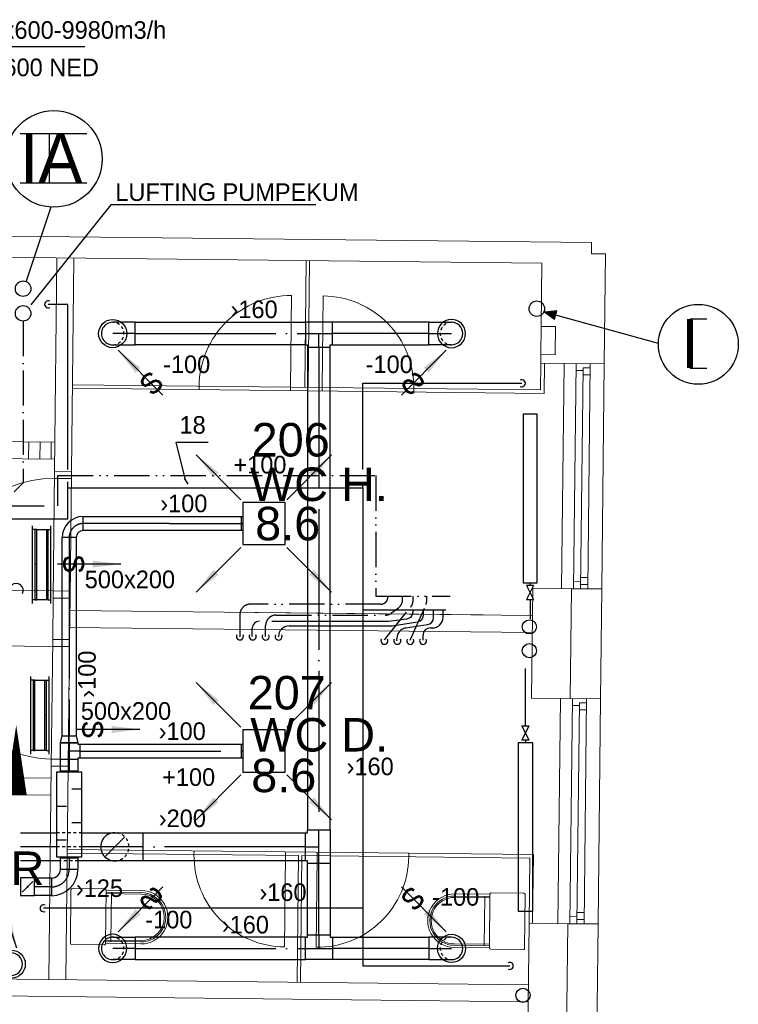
# Model space of a CAD drawing. Header units: millimetres. Extents: x 0 to 83478, y 0 to 53008.
# Tile 82 of 83: x 59671 to 64774, y 44710 to 51705. Entities that reach past the tile are written whole.
import ezdxf
from ezdxf.enums import TextEntityAlignment as Align

# ---------------------------------------------------------------- set-up
doc = ezdxf.new("R2010")
doc.units = ezdxf.units.MM
doc.header["$LTSCALE"] = 50
doc.header["$MEASUREMENT"] = 0
doc.header["$PDMODE"] = 1
for name, pattern in [('2V-CENT', [23, 20, -1.5, 0, -1.5]), ('V-GOMD', [0.8, 0.4, -0.4]), ('V-KV', [2, 1, 1]), ('V-SPV', [7, 5, -1, 0, -1]), ('V-V', [2, 1, 1]), ('V-VV', [8, 5, -1, 0, -1, 0, -1])]:
    doc.linetypes.add(name, pattern=pattern)
doc.layers.get('0').update_dxf_attribs({"linetype": 'CONTINUOUS'})
for name, color, linetype in [('20602A200D001$0$832 Rominfo', 7, 'CONTINUOUS'), ('20602A200D001$0$A12-HEL1', 7, 'CONTINUOUS'), ('20602A200D001$0$A12-HEL3', 7, 'CONTINUOUS'), ('20602A200D001$0$A12-HEL4', 7, 'CONTINUOUS'), ('20602A200D001$0$A23-HEL1', 7, 'CONTINUOUS'), ('20602A200D001$0$A24-HEL1', 7, 'CONTINUOUS'), ('20602A200D001$0$A24-HEL2', 7, 'CONTINUOUS'), ('V060-', 3, 'CONTINUOUS'), ('V061-', 1, 'CONTINUOUS'), ('V070-', 3, 'CONTINUOUS'), ('V071-', 1, 'CONTINUOUS'), ('V080-', 3, 'CONTINUOUS'), ('V081-', 1, 'CONTINUOUS'), ('V090-', 2, 'CONTINUOUS'), ('V091', 1, 'CONTINUOUS'), ('V091-', 1, 'CONTINUOUS'), ('V100-', 6, 'CONTINUOUS'), ('V110-', 6, 'CONTINUOUS')]:
    doc.layers.add(name, color=color, linetype=linetype)
doc.styles.add('20602A200D001$0$Arial', font='arial.ttf', dxfattribs={"height": 238.125})
doc.styles.add('FISO', font='fiso')
doc.styles.add('ISO', font='ISO')
doc.styles.add('SIMPLEX', font='SIMPLEX')

# ---------------------------------------------------------------- blocks, each defined once
blk = doc.blocks.new('VUN')
at = {"color": 0}
blk.add_circle((0, 0), 0.5, dxfattribs=at)
blk = doc.blocks.new('CBOJ90_NB', base_point=(86107.402, 31352.24))
at = {"color": 0, "linetype": 'ByBlock'}
blk.add_line((86106.402, 31352.24), (86107.402, 31352.24), dxfattribs=at)
blk = doc.blocks.new('FLCG90', base_point=(0, 3))
at = {"color": 1, "linetype": 'V-GOMD'}
blk.add_line((-0.346, 2.654), (0.346, 3.346), dxfattribs=at)
blk = doc.blocks.new('CTK_P', base_point=(16236.144, 22620.378))
at = {"color": 0, "linetype": 'ByBlock'}
for p, q in [((16236.144, 22620.978), (16236.144, 22620.378)), ((16235.544, 22620.378), (16236.744, 22620.378))]:
    blk.add_line(p, q, dxfattribs=at)
blk = doc.blocks.new('KTK_P', base_point=(16236.144, 22620.378))
at = {"color": 0, "linetype": 'ByBlock'}
for p, q in [((16235.544, 22620.878), (16235.644, 22620.878)), ((16235.544, 22619.878), (16235.544, 22620.878)), ((16235.644, 22620.978), (16236.644, 22620.978)), ((16235.644, 22620.878), (16235.644, 22620.978)), ((16236.644, 22620.978), (16236.644, 22620.878)), ((16236.644, 22620.878), (16236.744, 22620.878)), ((16236.744, 22620.878), (16236.744, 22619.878)), ((16236.744, 22619.878), (16235.544, 22619.878))]:
    blk.add_line(p, q, dxfattribs=at)
blk = doc.blocks.new('3TK_P', base_point=(16236.144, 22620.378))
for p in [(16236.144, 22620.978), (16235.544, 22620.378), (16236.744, 22620.378)]:
    blk.add_point(p)
at = {"color": 1, "linetype": '2V-CENT'}
blk.add_blockref('CTK_P', (16236.144, 22620.378), dxfattribs=at)
at = {"color": 0, "linetype": 'ByBlock'}
blk.add_blockref('KTK_P', (16236.144, 22620.378), dxfattribs=at)
at = {"style": 'ISO', "flags": 3}
blk.add_attdef('0', (16236.144, 22620.378), '', height=1, dxfattribs=at)
blk = doc.blocks.new('CIRC_P', base_point=(16254, 22587))
blk.add_circle((16254, 22587), 0.5)
blk = doc.blocks.new('V420', base_point=(455, 404.5))
blk.add_line((455, 404.5), (464, 404.5))
blk.add_solid([(455, 404.5), (459, 405), (459, 404)])
blk = doc.blocks.new('V422', base_point=(16230, 22585))
blk.add_blockref('V420', (16230, 22585))
at = {"style": 'SIMPLEX'}
blk.add_text('s', height=4, rotation=90, dxfattribs=at).set_placement((16238, 22585), align=Align.CENTER)
blk = doc.blocks.new('CBOJ90_PB', base_point=(86107, 31352))
at = {"color": 0, "linetype": 'ByBlock'}
blk.add_arc((86106, 31353), 1, 270, 360, dxfattribs=at)
blk = doc.blocks.new('KBOJ90_PB', base_point=(86107, 31352))
at = {"color": 0, "linetype": 'ByBlock'}
for p, q in [((86106.5, 31353), (86107.5, 31353)), ((86106, 31352.5), (86106, 31351.5))]:
    blk.add_line(p, q, dxfattribs=at)
for radius in [1.5, 0.5]:
    blk.add_arc((86106, 31353), radius, 270, 360, dxfattribs=at)
blk = doc.blocks.new('3BOJ90_PB', base_point=(86107, 31352))
for p in [(86107, 31353), (86106, 31352)]:
    blk.add_point(p)
at = {"color": 1, "linetype": '2V-CENT'}
blk.add_blockref('CBOJ90_PB', (86107, 31352), dxfattribs=at)
at = {"color": 0, "linetype": 'ByBlock'}
blk.add_blockref('KBOJ90_PB', (86107, 31352), dxfattribs=at)
at = {"style": 'ISO', "flags": 3}
blk.add_attdef('0', (86107, 31352), '', height=1, dxfattribs=at)
blk = doc.blocks.new('TAK_P', base_point=(16247.5, 22586.5))
for p, q in [((16248, 22587), (16247, 22587)), ((16247, 22587), (16247, 22586)), ((16248, 22586), (16248, 22587)), ((16247, 22586), (16248, 22586))]:
    blk.add_line(p, q)
blk = doc.blocks.new('C3A', base_point=(16246, 22590.5))
at = {"color": 0, "linetype": 'ByBlock'}
blk.add_line((16247, 22590.5), (16246, 22590.5), dxfattribs=at)
blk = doc.blocks.new('K3A', base_point=(16246, 22590.5))
at = {"color": 0, "linetype": 'ByBlock'}
for p, q in [((16246, 22591), (16247, 22591)), ((16247, 22591), (16247, 22590)), ((16247, 22590), (16246, 22590))]:
    blk.add_line(p, q, dxfattribs=at)
blk = doc.blocks.new('33A', base_point=(16246, 22590.5))
blk.add_point((16247, 22590.5))
at = {"color": 0, "linetype": 'ByBlock'}
blk.add_blockref('K3A', (16246, 22590.5), dxfattribs=at)
at = {"color": 1, "linetype": '2V-CENT'}
blk.add_blockref('C3A', (16246, 22590.5), dxfattribs=at)
at = {"style": 'SIMPLEX', "flags": 3}
blk.add_attdef('0', (16246, 22590.5), '', height=1, dxfattribs=at)
blk = doc.blocks.new('KSP_P', base_point=(16239.5, 22597.5))
at = {"color": 0, "linetype": 'ByBlock'}
for p, q in [((16240, 22598), (16239, 22598)), ((16239, 22598), (16239, 22597)), ((16240, 22597), (16240, 22598)), ((16239, 22597), (16240, 22597))]:
    blk.add_line(p, q, dxfattribs=at)
blk = doc.blocks.new('2SP_P', base_point=(16239.5, 22597.5))
for p in [(16239, 22597.5), (16240, 22597.5)]:
    blk.add_point(p)
at = {"color": 0, "linetype": 'ByBlock'}
blk.add_blockref('KSP_P', (16239.5, 22597.5), dxfattribs=at)
at = {"style": 'SIMPLEX', "flags": 3}
blk.add_attdef('0', (16239.5, 22597.5), '', height=1, dxfattribs=at)
blk = doc.blocks.new('SPJALL', base_point=(16229, 22594))
at = {"color": 1}
blk.add_line((16228.625, 22593.625), (16229.375, 22594.375), dxfattribs=at)
at = {"color": 1, "const_width": 0.075}
blk.add_lwpolyline([(16229, 22594.0375, -1), (16229, 22593.9625, -1), (16229, 22594.0375, -1)], format="xyb", dxfattribs=at)
blk = doc.blocks.new('CCDIMF_125X100X50', base_point=(3095.5, 30301.1))
at = {"color": 0, "linetype": 'ByBlock'}
blk.add_line((3070.5, 30301.1), (3120.5, 30301.1), dxfattribs=at)
blk = doc.blocks.new('KCDIMF_125X100X50', base_point=(3095.5, 30301.1))
at = {"color": 0, "linetype": 'ByBlock'}
for p, q in [((3070.5, 30238.6), (3070.5, 30363.6)), ((3070.5, 30363.6), (3120.5, 30351.1)), ((3120.5, 30351.1), (3120.5, 30251.1)), ((3120.5, 30251.1), (3070.5, 30238.6))]:
    blk.add_line(p, q, dxfattribs=at)
blk = doc.blocks.new('3CDIMF_125X100X50', base_point=(3095.5, 30301.1))
for p in [(3070.5, 30301.1), (3120.5, 30301.1)]:
    blk.add_point(p)
at = {"color": 0, "linetype": 'ByBlock'}
blk.add_blockref('KCDIMF_125X100X50', (3095.5, 30301.1), dxfattribs=at)
at = {"color": 1, "linetype": '2V-CENT'}
blk.add_blockref('CCDIMF_125X100X50', (3095.5, 30301.1), dxfattribs=at)
at = {"style": 'SIMPLEX', "flags": 3}
blk.add_attdef('0', (3095.5, 30301.1), '', height=1, dxfattribs=at)
blk = doc.blocks.new('V421', base_point=(455.5, 404.5))
at = {"rotation": 180}
blk.add_blockref('V420', (464.5, 404.5), dxfattribs=at)
blk = doc.blocks.new('LD_P')
for p, q in [((-0.5, 0.5), (-0.5, -0.5)), ((0.5, 0.5), (-0.5, 0.5)), ((0.5, -0.5), (0.5, 0.5)), ((-0.5, -0.5), (0.5, -0.5))]:
    blk.add_line(p, q)
at = {"color": 1}
for p, q in [((-0.3, 0.5), (-0.3, 0.1)), ((0.1, 0.5), (0.1, 0.1)), ((-0.1, -0.5), (-0.1, -0.1)), ((0.3, -0.5), (0.3, -0.1))]:
    blk.add_line(p, q, dxfattribs=at)
blk = doc.blocks.new('VAGG_P', base_point=(16250.5, 22586.5))
for p, q in [((16250, 22587.5), (16251, 22587.5)), ((16250, 22587.5), (16250, 22586.5)), ((16251, 22587.5), (16251, 22586.5))]:
    blk.add_line(p, q)
at = {"color": 6}
blk.add_line((16249.95, 22586.5), (16251.05, 22586.5), dxfattribs=at)
blk = doc.blocks.new('20602A200D001')
at = {"layer": '20602A200D001$0$A12-HEL1', "linetype": 'Continuous', "lineweight": 0}
for points in [[(79100.3, 46991.1), (79082.9, 45391.2)], [(79385.3, 46988), (79367.9, 45388.1)], [(79074.4, 44611.2), (79056.9, 43011.3)], [(79359.4, 44608.1), (79341.9, 43008.2)]]:
    blk.add_lwpolyline(points, dxfattribs=at)
at = {"layer": '20602A200D001$0$A12-HEL3', "linetype": 'Continuous', "lineweight": 0}
for points in [[(78938.2, 47253.3), (78936, 47053.3)], [(78869.4, 44613.5), (78877.9, 45393.4)], [(79152.9, 45390.4), (78877.9, 45393.4)], [(79144.4, 44610.5), (78869.4, 44613.5)], [(78843.4, 42233.6), (78852, 43013.5)], [(79126.9, 43010.5), (78852, 43013.5)]]:
    blk.add_lwpolyline(points, dxfattribs=at)
at = {"layer": '20602A200D001$0$A12-HEL4', "linetype": 'Continuous', "lineweight": 0}
for points in [[(65995.5, 47994.5), (79294.7, 47849.5)], [(79293.9, 47769.5), (79294.7, 47849.5)], [(66208.9, 47842.2), (78943.1, 47703.3)], [(79293.9, 47769.5), (79393.8, 47768.4)], [(79385.3, 46988), (79393.8, 47768.4)], [(78938.2, 47253.3), (78943.1, 47703.3)], [(78938.2, 47253.3), (79038.2, 47252.2)], [(79036, 47052.3), (79038.2, 47252.2)], [(78935.4, 46992.9), (78936, 47053.3)], [(78936, 47053.3), (79036, 47052.3)], [(78935.4, 46992.9), (79385.3, 46988)], [(79144.4, 44610.5), (79152.9, 45390.4)], [(79367.9, 45388.1), (79152.9, 45390.4)], [(79359.4, 44608.1), (79367.9, 45388.1)], [(79359.4, 44608.1), (79144.4, 44610.5)], [(79118.4, 42230.6), (79126.9, 43010.5)], [(79341.9, 43008.2), (79126.9, 43010.5)], [(79333.4, 42228.2), (79341.9, 43008.2)]]:
    blk.add_lwpolyline(points, dxfattribs=at)
at = {"layer": '20602A200D001$0$A23-HEL1', "linetype": 'Continuous', "lineweight": 0}
for points in [[(79185.3, 46990.1), (79167.9, 45390.2)], [(79184.8, 46940.1), (79234.8, 46939.6)], [(79235, 46959.6), (79217.9, 45389.7)], [(79235, 46959.6), (79285, 46959.1)], [(79285.3, 46989.1), (79267.9, 45389.2)], [(79234.5, 46909.6), (79284.5, 46909.1)], [(79218.8, 45469.7), (79268.8, 45469.1)], [(79168.4, 45440.2), (79218.4, 45439.7)], [(79218.2, 45419.7), (79268.2, 45419.1)], [(79159.4, 44610.3), (79141.9, 43010.4)], [(79158.8, 44560.3), (79208.8, 44559.7)], [(79209.1, 44579.7), (79191.9, 43009.8)], [(79209.1, 44579.7), (79259.1, 44579.2)], [(79259.4, 44609.2), (79241.9, 43009.3)], [(79208.5, 44529.7), (79258.5, 44529.2)], [(79192.8, 43089.8), (79242.8, 43089.3)], [(79142.5, 43060.4), (79192.5, 43059.8)], [(79192.3, 43039.8), (79242.3, 43039.3)]]:
    blk.add_lwpolyline(points, dxfattribs=at)
at = {"layer": '20602A200D001$0$A24-HEL1', "linetype": 'Continuous', "lineweight": 0}
for points in [[(77158.4, 46822.7), (77165.5, 47472.7)], [(77383.4, 46820.2), (77390.5, 47470.2)], [(76508.4, 46829.8), (76508.2, 46804.8)], [(77158.4, 46822.7), (77158.1, 46797.7)], [(77383.4, 46820.2), (77383.1, 46795.2)], [(78033.3, 46813.1), (78033.1, 46788.1)], [(75299, 46432.9), (75297.7, 46313)], [(75379, 46432.1), (75377.7, 46312.1)], [(75459, 46431.2), (75457.7, 46311.2)], [(75481.8, 46224), (75472, 45324)], [(75481.2, 46174), (75601.2, 46172.7)], [(75601.8, 46222.7), (75591.9, 45322.7)], [(75472.5, 45374), (74672.5, 45382.7)], [(75472.5, 45374), (75592.5, 45372.7)], [(76925.9, 45221.2), (76725.9, 45223.4)], [(76925.9, 45221.2), (76725.9, 45223.4)], [(78526.8, 45203.7), (76930.9, 45221.1)], [(78526.8, 45203.7), (76930.9, 45221.1)], [(75468.2, 44980.1), (74668.2, 44988.8)], [(75458.9, 44130.1), (75468.7, 45030.1)], [(75468.2, 44980.1), (75588.2, 44978.8)], [(75578.9, 44128.8), (75588.7, 45028.8)], [(75459.5, 44180.1), (75579.5, 44178.8)], [(76472.1, 43502.1), (76472.4, 43527.1)], [(77122.1, 43495), (77122.4, 43520)], [(77347.1, 43492.5), (77347.4, 43517.5)], [(77997.1, 43485.4), (77997.3, 43510.4)], [(77122.1, 43495), (77115, 42845)], [(77347.1, 43492.5), (77340, 42842.6)], [(75598.5, 43251.6), (75594.4, 42871.6)], [(75838.6, 43259), (75608.6, 43261.5)], [(75844.4, 42868.9), (75848.5, 43248.9)], [(75848.3, 43233.9), (76098.3, 43231.1)], [(75848.5, 43248.9), (76098.5, 43246.1)], [(75885.4, 43234.5), (75881.5, 42883.5)], [(78814.1, 43226.5), (78584.1, 43229)], [(75848.2, 43223.9), (76098.2, 43221.1)], [(78573.7, 43194.1), (78323.8, 43196.9)], [(78573.8, 43204.1), (78323.9, 43206.9)], [(78574, 43219.1), (78324, 43221.9)], [(78533, 42853.6), (78536.8, 43204.5)], [(78574, 43219.1), (78569.9, 42839.2)], [(78819.9, 42836.4), (78824, 43216.4)], [(75844.5, 42883.9), (76094.5, 42881.2)], [(75844.6, 42893.9), (76094.6, 42891.2)], [(75604.3, 42861.5), (75834.3, 42859)], [(75844.4, 42868.9), (76094.3, 42866.2)], [(78569.9, 42839.2), (78319.9, 42841.9)], [(78570, 42854.2), (78320, 42856.9)], [(78570.1, 42864.2), (78320.2, 42866.9)], [(78579.8, 42829.1), (78809.7, 42826.5)]]:
    blk.add_lwpolyline(points, dxfattribs=at)
for centre, radius, start, end in [((77158.4, 46822.7), 650, 89.37486, 179.37525), ((77383.4, 46820.2), 650, 359.37486, 89.37559), ((75472.5, 45374), 800, 89.37508, 179.37497), ((75468.2, 44980.1), 800, 179.37461, 269.37572), ((77122.1, 43495), 650, 179.37486, 269.37491), ((77347.1, 43492.5), 650, 269.37486, 359.37525), ((75608.5, 43251.5), 10, 89.39071, 179.36354), ((75608.5, 43251.5), 10, 89.39071, 179.36354), ((75838.5, 43249), 10, 359.39089, 89.34127), ((75838.5, 43249), 10, 359.39089, 89.34127), ((76096.4, 43056.2), 190, 269.37477, 89.37593), ((76096.4, 43056.2), 175, 269.37365, 89.37488), ((78584, 43219), 10, 89.39071, 179.36354), ((78584, 43219), 10, 89.39071, 179.36354), ((76096.4, 43056.2), 165, 269.37608, 89.37608), ((78322, 43031.9), 190, 89.37478, 269.37592), ((78322, 43031.9), 175, 89.37365, 269.37488), ((78322, 43031.9), 165, 89.37606, 269.37609), ((78814, 43216.5), 9.99, 359.31544, 89.41671), ((75604.4, 42871.5), 10, 179.39089, 269.34127), ((75834.4, 42869), 10, 269.353, 359.40125), ((75834.4, 42869), 10, 269.353, 359.40125), ((78579.9, 42839.1), 10, 179.39089, 269.34127), ((78579.9, 42839.1), 10, 179.39089, 269.34127), ((78809.9, 42836.5), 10, 269.35316, 359.37899), ((78809.9, 42836.5), 10, 269.35316, 359.37899)]:
    blk.add_arc(centre, radius, start, end, dxfattribs=at)
at = {"layer": '20602A200D001$0$A24-HEL2', "linetype": 'Continuous', "lineweight": 0}
for points in [[(75481.8, 46224), (75498.3, 47740.9)], [(75601.8, 46222.7), (75618.3, 47739.5)], [(77258.4, 46821.6), (77268.2, 47721.5)], [(77283.4, 46821.3), (77293.2, 47721.3)], [(78933.3, 46803.3), (78935.4, 46992.9)], [(78958, 46778.1), (78960.4, 46992.6)], [(75608.2, 46814.6), (78958, 46778.1)], [(75608.5, 46839.6), (78933.3, 46803.3)], [(75029, 46435.9), (75484, 46430.9)], [(75027.7, 46315.9), (75482.7, 46310.9)], [(75601.8, 46222.7), (75481.8, 46224)], [(75468.7, 45030.1), (75472, 45324)], [(75591.9, 45322.7), (75472, 45324)], [(75588.7, 45028.8), (75591.9, 45322.7)], [(75591, 45235.7), (78875.8, 45199.9)], [(75589.7, 45115.7), (78874.5, 45079.9)], [(75588.7, 45028.8), (75468.7, 45030.1)], [(75458.9, 44130.1), (75442.4, 42613.3)], [(75578.9, 44128.8), (75458.9, 44130.1)], [(75578.9, 44128.8), (75562.4, 42611.9)], [(74853, 44049.8), (75458, 44043.2)], [(74851.7, 43929.8), (75456.7, 43923.2)], [(75572.2, 43511.9), (77214.1, 43494)], [(75572.5, 43536.9), (78882.3, 43500.8)], [(77214.1, 43494), (77204.3, 42594)], [(77239.1, 43493.7), (77229.3, 42593.8)], [(77239.1, 43493.7), (78857, 43476.1)], [(78857, 43476.1), (78852, 43013.5)], [(78882.3, 43500.8), (78877, 43013.3)], [(73714.2, 42632.1), (78847.2, 42576.1)], [(73823.4, 42510.9), (78845.9, 42456.1)]]:
    blk.add_lwpolyline(points, dxfattribs=at)
at = {"layer": '20602A200D001$0$832 Rominfo', "linetype": 'Continuous', "style": '20602A200D001$0$Arial'}
for s, p in [('206', (76881.2, 46329.2)), ('WC H.', (76869.8, 46012.8)), ('8.6', (76906.4, 45733.9)), ('207', (76853.2, 44532.3)), ('WC D.', (76871.5, 44233.5)), ('8.6', (76878.4, 43944.7)), ('LAGER', (74282.6, 43285.1))]:
    blk.add_text(s, height=238.12, dxfattribs=at).set_placement(p)

msp = doc.modelspace()

# ---------------------------------------------------------------- linework, layer by layer
at = {"layer": 'V060-', "color": 3, "linetype": 'ByBlock'}
for p, q in [((60491.09, 49554.7), (60331.09, 49554.7)), ((60491.09, 49394.7), (60491.09, 49554.7)), ((62577, 49554.7), (62737, 49554.7)), ((62577, 49394.7), (62577, 49554.7)), ((60331.09, 49394.7), (60491.09, 49394.7)), ((62737, 49394.7), (62577, 49394.7)), ((60346.12, 45929), (60546.12, 45929)), ((60546.12, 45929), (60546.12, 45729)), ((60546.12, 45729), (60346.12, 45729)), ((60331.09, 45187), (60491.09, 45187)), ((60491.09, 45187), (60491.09, 45027)), ((62737, 45187), (62577, 45187)), ((62577, 45187), (62577, 45027)), ((60491.09, 45027), (60331.09, 45027)), ((62577, 45027), (62737, 45027))]:
    msp.add_line(p, q, dxfattribs=at)
at = {"layer": 'V060-', "linetype": 'Continuous'}
for p, q in [((60490.72, 49554.7), (61699.29, 49554.7)), ((62577.37, 49554.7), (61891.29, 49554.7)), ((61699.29, 49394.7), (60490.72, 49394.7)), ((61891.29, 49394.7), (62577.37, 49394.7)), ((61715.29, 49378.17), (61715.29, 45949)), ((61875.29, 45949), (61875.29, 49378.17)), ((60122, 48175.22), (60731.13, 48175.22)), ((60731.13, 48175.22), (61244.83, 48175.22)), ((59791.28, 48083.36), (59862.77, 48083.36)), ((60731.13, 48075.22), (60122, 48075.22)), ((61244.83, 48075.22), (60731.13, 48075.22)), ((59972, 46618), (59972, 48025.22)), ((60072, 48025.22), (60072, 46618)), ((59862.77, 47583.36), (59791.28, 47583.36)), ((59778.68, 47012.81), (59850.17, 47012.81)), ((60097.96, 46558.55), (61244.83, 46558.55)), ((59850.17, 46512.81), (59778.68, 46512.81)), ((59959.5, 46368.5), (59959.5, 46448)), ((60084.5, 46448), (60084.5, 46368.5)), ((61244.83, 46458.55), (60097.96, 46458.55)), ((59675.65, 45929), (59932, 45929)), ((60112.68, 45928.01), (60346.12, 45929)), ((60546.12, 45929), (61700.11, 45929)), ((59959.5, 45669), (59959.5, 45748.5)), ((60084.5, 45748.5), (60084.5, 45669)), ((59959.5, 45729), (59675.65, 45729)), ((60346.12, 45729), (60084.5, 45729)), ((61700.11, 45729), (60546.12, 45729)), ((61715.29, 45203.53), (61715.29, 45709)), ((61875.29, 45709), (61875.29, 45203.53)), ((59675.65, 45607.38), (59676.74, 45607.38)), ((59776.74, 45607.38), (59897.99, 45607.38)), ((59676.74, 45482.38), (59675.65, 45482.38)), ((59897.99, 45482.38), (59776.74, 45482.38)), ((61699.29, 45187), (60490.72, 45187)), ((61891.29, 45187), (62577.37, 45187)), ((60490.72, 45027), (61699.29, 45027)), ((62577.37, 45027), (61891.29, 45027))]:
    msp.add_line(p, q, dxfattribs=at)
at = {"layer": 'V060-', "color": 1, "linetype": '2V-CENT'}
for p, q in [((60490.72, 49474.7), (61699.29, 49474.7)), ((62577.37, 49474.7), (61891.29, 49474.7)), ((61795.29, 49378.17), (61795.29, 45949)), ((60731.13, 48125.22), (60122, 48125.22)), ((60731.13, 48125.22), (61244.83, 48125.22)), ((60022, 48025.22), (60022, 46618)), ((60022, 46448), (60022, 46368.5)), ((60097.96, 46508.55), (61244.83, 46508.55)), ((59932, 45829), (59675.65, 45829)), ((60346.12, 45829), (60112.68, 45828.01)), ((61700.11, 45829), (60546.12, 45829)), ((60022, 45748.5), (60022, 45669)), ((61795.29, 45203.53), (61795.29, 45709)), ((59676.74, 45544.88), (59675.65, 45544.88)), ((59897.99, 45544.88), (59776.74, 45544.88)), ((60490.72, 45107), (61699.29, 45107)), ((62577.37, 45107), (61891.29, 45107))]:
    msp.add_line(p, q, dxfattribs=at)
at = {"layer": 'V060-', "color": 1, "linetype": 'V-GOMD'}
for p, q in [((60112.68, 45928.01), (59932, 45929)), ((60112.68, 45828.01), (59932, 45829)), ((60084.5, 45729), (59959.5, 45729))]:
    msp.add_line(p, q, dxfattribs=at)
at = {"layer": 'V060-'}
msp.add_lwpolyline([(59646, 46694.18, 0, 150, 0), (59646, 46194.18, 150, 150, 0)], format="xyseb", dxfattribs=at)
at = {"layer": 'V060-', "color": 3, "linetype": 'ByBlock'}
for centre, radius, start, end in [((60331.09, 49474.7), 80, 89.99993, 269.99993), ((62737, 49474.7), 80, 270.00007, 450.00007), ((60346.12, 45829), 100, 90.00007, 270.00007), ((60331.09, 45107), 80, 90.00007, 270.00007), ((62737, 45107), 80, 269.99993, 449.99993), ((59610.6, 44995), 80, 269.99993, 449.99993)]:
    msp.add_arc(centre, radius, start, end, dxfattribs=at)
at = {"layer": 'V060-', "color": 3, "linetype": 'V-GOMD'}
for centre, radius, start, end in [((60331.09, 49474.7), 80, 269.99993, 449.99993), ((62737, 49474.7), 80, 90.00007, 270.00007), ((60346.12, 45829), 100, 270.00007, 450.00007), ((60331.09, 45107), 80, 270.00007, 450.00007), ((62737, 45107), 80, 89.99993, 269.99993)]:
    msp.add_arc(centre, radius, start, end, dxfattribs=at)
at = {"layer": 'V061-'}
msp.add_line((60133.73, 51510.86), (59145.66, 51510.86), dxfattribs=at)
at = {"layer": 'V080-', "linetype": 'V-KV'}
for p, q in [((60012.29, 49682.19), (59872.51, 49682.19)), ((60012.29, 48509.24), (60012.29, 49682.19)), ((62107.49, 49121.73), (63237, 49121.73)), ((62107.49, 48509.24), (62107.49, 49121.73)), ((60012.29, 48378.91), (60012.29, 48421.74)), ((62107.49, 48378.91), (62107.49, 48421.74)), ((60012.29, 48159.82), (60012.29, 48378.91)), ((60012.29, 48378.91), (62107.49, 48378.91)), ((62107.49, 48378.91), (62107.49, 45392.48)), ((59601.79, 48159.82), (60012.29, 48159.82)), ((62464.31, 47498.62), (62464.31, 47512.19)), ((62538.63, 47477.1), (62538.63, 47512.19)), ((62609.57, 47457.09), (62609.57, 47512.19)), ((62677.13, 47458.88), (62677.13, 47512.19)), ((61372.48, 47431.16), (61373.32, 47431.16)), ((61460.82, 47431.16), (62280.33, 47431.16)), ((62290.15, 47431.8), (62420.85, 47449.05)), ((62314.86, 47398.35), (62496.61, 47427.74)), ((61322.48, 47323.11), (61322.48, 47381.16)), ((61583.28, 47397.39), (62302.89, 47397.39)), ((62412.9, 47383.64), (62567.26, 47407.68)), ((62585.25, 47383.88), (62602.13, 47383.88)), ((61508.28, 47319.73), (61508.28, 47322.39)), ((62349.45, 47292.72), (62349.45, 47309.53)), ((62535.25, 47296.1), (62535.25, 47333.88)), ((62107.49, 45392.48), (59840.16, 45392.48)), ((62107.49, 45392.48), (62107.49, 44982.91)), ((62107.49, 44982.91), (63150.73, 44982.91))]:
    msp.add_line(p, q, dxfattribs=at)
at = {"layer": 'V080-', "linetype": 'V-VV'}
for p, q in [((59941.91, 48251.44), (59941.91, 48465.49)), ((59941.91, 48465.49), (62199.52, 48465.49)), ((62199.52, 48465.49), (62199.52, 47610.43)), ((59593.75, 48251.44), (59941.91, 48251.44)), ((62285.26, 47606.73), (62285.26, 47602.71)), ((62389.99, 47586.59), (62389.99, 47610.11)), ((62464.31, 47579.03), (62464.31, 47610.11)), ((62562.27, 47581.91), (62562.27, 47610.11)), ((62235.26, 47552.71), (61309.65, 47552.71)), ((62261.62, 47299.47), (62447.86, 47532.16)), ((62312.11, 47490.29), (62360.3, 47526.82)), ((62444.04, 47296.1), (62555.98, 47551.84)), ((61234.65, 47477.71), (61234.65, 47319.73)), ((61492.07, 47475.05), (62266.8, 47475.05)), ((61417.07, 47323.11), (61417.07, 47400.05))]:
    msp.add_line(p, q, dxfattribs=at)
at = {"layer": 'V080-', "color": 6, "linetype": 'V-VV'}
msp.add_line((62199.52, 47610.43), (62727.8, 47610.43), dxfattribs=at)
at = {"layer": 'V080-', "color": 6, "linetype": 'V-KV'}
msp.add_line((62106.22, 47512.19), (62697.4, 47512.19), dxfattribs=at)
at = {"layer": 'V080-', "color": 1}
for centre, start, end in [((59872.51, 49682.19), 63.255844, 296.744156), ((63237, 49121.73), 243.255844, 476.744156), ((61234.23, 47323.31), 153.255844, 386.744156), ((61325.44, 47323.31), 153.255844, 386.744156), ((61417.55, 47322.44), 153.255844, 386.744156), ((61508.76, 47322.44), 153.255844, 386.744156), ((62261.19, 47292.92), 153.255844, 386.744156), ((62352.41, 47292.92), 153.255844, 386.744156), ((62444.52, 47292.05), 153.255844, 386.744156), ((62535.73, 47292.05), 153.255844, 386.744156), ((59840.16, 45392.48), 63.255844, 296.744156), ((63150.73, 44982.91), 243.255844, 476.744156)]:
    msp.add_arc(centre, 25, start, end, dxfattribs=at)
at = {"layer": 'V080-', "linetype": 'V-VV'}
for centre, radius, start, end in [((62235.26, 47602.71), 50, 270, 360), ((62314.99, 47586.59), 75, 307.170782, 360), ((62389.31, 47579.03), 75, 321.326051, 360), ((62487.27, 47581.91), 75, 336.359992, 360), ((61309.65, 47477.71), 75, 90, 180), ((61492.07, 47400.05), 75, 90, 180), ((62266.8, 47550.05), 75, 270, 307.170782)]:
    msp.add_arc(centre, radius, start, end, dxfattribs=at)
at = {"layer": 'V080-', "linetype": 'V-KV'}
for centre, radius, start, end in [((62414.31, 47498.62), 50, 277.520054, 360), ((61372.48, 47381.16), 50, 90, 180), ((62280.33, 47506.16), 75, 270, 277.520054), ((62488.63, 47477.1), 50, 279.184266, 360), ((62559.57, 47457.09), 50, 278.853559, 360), ((62602.13, 47458.88), 75, 270, 360), ((61583.28, 47322.39), 75, 90, 180), ((62302.89, 47472.39), 75, 270, 279.184266), ((62424.45, 47309.53), 75, 98.853559, 180), ((62585.25, 47333.88), 50, 90, 180)]:
    msp.add_arc(centre, radius, start, end, dxfattribs=at)
at = {"layer": 'V081-'}
for p, q in [((60851.56, 48426.87), (60780.76, 48703.29)), ((60780.76, 48703.29), (61009.25, 48703.29)), ((60839.06, 48448.52), (60864.06, 48405.22))]:
    msp.add_line(p, q, dxfattribs=at)
at = {"layer": 'V090-', "linetype": 'V-SPV'}
for p, q in [((59694.92, 49563.27), (59694.92, 48413.57)), ((59694.92, 48413.57), (59631.24, 48349.89))]:
    msp.add_line(p, q, dxfattribs=at)
at = {"layer": 'V091', "color": 3}
for p, q in [((59674.58, 50896.16), (60148.35, 50896.16)), ((59727.6, 50896.16), (59727.6, 50545.71)), ((59881.07, 50896.16), (59881.07, 50545.71)), ((59674.58, 50545.71), (60148.35, 50545.71)), ((64432.31, 49579.12), (64549.55, 49579.12)), ((64432.31, 49228.67), (64549.55, 49228.67))]:
    msp.add_line(p, q, dxfattribs=at)
at = {"layer": 'V091'}
for p, q in [((59891.35, 50372.04), (59717.14, 49846.34)), ((63484.73, 49636.88), (63399.88, 49627.1)), ((64206, 49405.28), (63399.88, 49627.1)), ((63399.88, 49627.1), (63468.41, 49578.17)), ((63468.41, 49578.17), (63484.73, 49636.88))]:
    msp.add_line(p, q, dxfattribs=at)
for centre, radius in [((59913.39, 50715.79), 343.22), ((64489.93, 49398.76), 283.79)]:
    msp.add_circle(centre, radius, dxfattribs=at)
msp.add_solid([(63468.41, 49578.17), (63484.73, 49636.88), (63399.88, 49627.1)], dxfattribs=at)
at = {"layer": 'V091-'}
for p, q in [((60318.33, 50389.49), (59750.1, 49680.15)), ((61774.08, 50389.49), (60318.33, 50389.49))]:
    msp.add_line(p, q, dxfattribs=at)
at = {"layer": 'V100-', "color": 1}
for p, q in [((63320.23, 47685.52), (63270.23, 47685.52)), ((63270.23, 47685.52), (63320.23, 47585.52)), ((63320.23, 47685.52), (63270.23, 47585.52)), ((63270.23, 47585.52), (63320.23, 47585.52)), ((63237.57, 46687.47), (63287.57, 46687.47)), ((63237.57, 46587.47), (63287.57, 46687.47)), ((63287.57, 46587.47), (63237.57, 46687.47)), ((63287.57, 46587.47), (63237.57, 46587.47))]:
    msp.add_line(p, q, dxfattribs=at)
at = {"layer": 'V100-', "linetype": 'V-V'}
for p, q in [((63295.23, 47685.52), (63295.23, 47703.28)), ((63295.23, 47585.52), (63295.23, 47447.61)), ((63262.57, 46687.47), (63262.57, 47095.52)), ((63262.57, 46587.47), (63262.57, 46569.7))]:
    msp.add_line(p, q, dxfattribs=at)
at = {"layer": 'V100-', "color": 1}
for points in [[(63245.23, 47703.28), (63345.23, 47703.28), (63345.23, 48903.28), (63245.23, 48903.28)], [(63212.57, 46569.7), (63312.57, 46569.7), (63312.57, 45369.7), (63212.57, 45369.7)]]:
    msp.add_lwpolyline(points, close=True, dxfattribs=at)
at = {"layer": 'V110-', "color": 1}
msp.add_arc((59646, 47649.27), 50, 335.963009, 564.036991, dxfattribs=at)

# ---------------------------------------------------------------- block references
at = {"layer": 'V060-'}
msp.add_blockref('20602A200D001', (-15563.7, 2272.18), dxfattribs=at)
at = {"layer": 'V060-', "linetype": 'Continuous'}
for name, p, xscale, yscale, zscale, rotation in [('3TK_P', (61795.29, 49474.7), -160, 160, 160, 180), ('3BOJ90_PB', (60022, 48125.22), 100, 100, 100, 180), ('3TK_P', (60022, 46508), 100, 125, 100, 270), ('33A', (60022, 46358.5), 10, 125.000000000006, 10, 90), ('3TK_P', (61795.29, 45829), 200, 160, 200, 90), ('33A', (60022, 45758.5), 10, 125.000000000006, 10, 270), ('2SP_P', (59726.74, 45544.88), 100, 125, 100, 180)]:
    msp.add_blockref(name, p, dxfattribs=dict(at, xscale=xscale, yscale=yscale, zscale=zscale, rotation=rotation))
at = {"layer": 'V060-', "color": 1, "linetype": '2V-CENT', "yscale": 160.0000000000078, "zscale": 160.0000000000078, "rotation": 180}
for p, xscale in [((60331.09, 49474.7), 160.0000000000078), ((62737, 49474.7), -160.0000000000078)]:
    msp.add_blockref('CBOJ90_NB', p, dxfattribs=dict(at, xscale=xscale))
at = {"layer": 'V060-', "linetype": 'Continuous', "rotation": 90}
msp.add_blockref('3CDIMF_125X100X50', (60022, 46593), dxfattribs=at)
at = {"layer": 'V060-'}
for name, p, xscale, yscale, zscale, rotation in [('LD_P', (60022, 46058.5), 600, 180, 600, 270), ('SPJALL', (59726.74, 45544.88), 100, 100, 100, 180)]:
    msp.add_blockref(name, p, dxfattribs=dict(at, xscale=xscale, yscale=yscale, zscale=zscale, rotation=rotation))
at = {"layer": 'V060-', "xscale": 200, "yscale": 200, "zscale": 200}
msp.add_blockref('FLCG90', (60346.12, 45829), dxfattribs=at)
at = {"layer": 'V060-', "color": 1, "linetype": '2V-CENT'}
for p, xscale, yscale, zscale in [((60346.12, 45829), -200, 200, 200), ((60331.09, 45107), -160.0000000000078, 160.0000000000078, 160.0000000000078), ((62737, 45107), 160.0000000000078, 160.0000000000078, 160.0000000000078)]:
    msp.add_blockref('CBOJ90_NB', p, dxfattribs=dict(at, xscale=xscale, yscale=yscale, zscale=zscale))
at = {"layer": 'V060-', "linetype": 'Continuous'}
for name, p, xscale, yscale, zscale in [('3BOJ90_PB', (60022, 45544), 125, 125, 125), ('3TK_P', (61795.29, 45107), 160, 160, 160)]:
    msp.add_blockref(name, p, dxfattribs=dict(at, xscale=xscale, yscale=yscale, zscale=zscale))
at = {"layer": 'V070-'}
for name, p, xscale, yscale, zscale, rotation in [('CIRC_P', (60331.09, 49474.7), 200, 200, 200, 180), ('CIRC_P', (62737, 49474.7), -200, 200, 200, 180), ('V422', (60368.84, 49356.02), 50, 50, 50, 315.0144932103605), ('V422', (62699.25, 49356.02), -50, 50, 50, 44.98550678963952), ('V421', (61241.09, 48294.54), 50, 50, 50, 135), ('V421', (61567.55, 48294.54), 50, 50, 50, 45), ('TAK_P', (61404.83, 48125.22), 300, 300, 300, 180), ('VAGG_P', (59761.28, 47833.36), -500, 20, 500, 270), ('VAGG_P', (59892.77, 47833.36), 500, 20, 500, 90), ('V421', (61241.09, 47955.91), -50, 50, 50, 45), ('V421', (61567.55, 47955.91), -50, 50, 50, 134.9999999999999), ('V422', (60388.33, 47837.16), 50, 50, 50, 180), ('VAGG_P', (59748.68, 46762.81), -500, 20, 500, 270), ('VAGG_P', (59880.17, 46762.81), 500, 20, 500, 90), ('V421', (61241.09, 46677.86), 50, 50, 50, 135), ('V421', (61567.55, 46677.86), 50, 50, 50, 45), ('V422', (60524.04, 46662.4), 50, 50, 50, 180), ('TAK_P', (61404.83, 46508.55), 300, 300, 300, 180), ('V421', (61241.09, 46339.24), -50, 50, 50, 45), ('V421', (61567.55, 46339.24), -50, 50, 50, 134.9999999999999), ('V422', (59649.35, 45108.4), 50, 50, 50, 107.9756542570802), ('V422', (60368.84, 45225.68), -50, 50, 50, 224.9855067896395), ('V422', (62699.25, 45225.68), 50, 50, 50, 135.0144932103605)]:
    msp.add_blockref(name, p, dxfattribs=dict(at, xscale=xscale, yscale=yscale, zscale=zscale, rotation=rotation))
at = {"layer": 'V070-', "linetype": 'Continuous', "zscale": 10, "rotation": 180}
for p, xscale, yscale in [((61254.83, 48125.22), 10, 100), ((59781.28, 47833.36), -10, 500), ((59872.77, 47833.36), 10, 500), ((59768.68, 46762.81), -10, 500), ((59860.17, 46762.81), 10, 500), ((61254.83, 46508.55), 10, 100)]:
    msp.add_blockref('33A', p, dxfattribs=dict(at, xscale=xscale, yscale=yscale))
at = {"layer": 'V070-', "yscale": 200, "zscale": 200}
for p, xscale in [((60331.09, 45107), -200), ((62737, 45107), 200), ((59610.6, 44995), 200)]:
    msp.add_blockref('CIRC_P', p, dxfattribs=dict(at, xscale=xscale))
at = {"layer": 'V090-', "color": 1, "xscale": 110, "yscale": 110, "zscale": 110}
for p in [(59694.88, 49793.48), (59694.88, 49618.42), (63342.95, 49651.29)]:
    msp.add_blockref('VUN', p, dxfattribs=at)
at = {"layer": 'V100-', "color": 1, "xscale": 100, "yscale": 100, "zscale": 100}
for p in [(63289.99, 47391.35), (63289.99, 47222.05), (63244.56, 44773.59)]:
    msp.add_blockref('VUN', p, dxfattribs=at)

# ---------------------------------------------------------------- texts
at = {"layer": 'V061-', "color": 1, "style": 'FISO'}
for s, p in [('1200x600-9980m3/h', (59178.08, 51568.95)), ('800x600 NED', (59192.99, 51303.45)), ('›160', (61167.88, 49584.61)), ('›100', (60668.99, 48205.8)), ('500x200', (60132.56, 47665.98)), ('500x200', (60104.88, 46731.07)), ('›100', (60657.67, 46587.76)), ('›160', (61992.04, 46337.22)), ('›200', (60658.45, 45968.68)), ('›125', (60069.77, 45472.43)), ('›160', (61372.87, 45443.92)), ('›160', (61106.14, 45213.24))]:
    msp.add_text(s, height=125, dxfattribs=at).set_placement(p)
msp.add_text('›100', height=125, rotation=90, dxfattribs=at).set_placement((60210.39, 46887.93))
at = {"layer": 'V071-', "color": 1, "style": 'FISO'}
for s, p in [('-100', (60689.11, 49194.29)), ('-100', (62127.52, 49194.29)), ('+100', (61188.68, 48481.2)), ('+100', (60682.35, 46261.41)), ('-100', (62599.32, 45410.3)), ('-100', (60562.53, 45249.28))]:
    msp.add_text(s, height=125, dxfattribs=at).set_placement(p)
at = {"layer": 'V081-', "color": 1, "style": 'FISO'}
msp.add_text('18', height=125, dxfattribs=at).set_placement((60805.76, 48763.29))
at = {"layer": 'V091', "color": 3, "style": 'FISO'}
for s, p in [('IA', (59673.29, 50546.17)), ('I', (64365.91, 49229.13))]:
    msp.add_text(s, height=350, dxfattribs=at).set_placement(p)
at = {"layer": 'V091-', "color": 1, "style": 'FISO'}
msp.add_text('LUFTING PUMPEKUM', height=125, dxfattribs=at).set_placement((60349.86, 50417.21))

doc.saveas('drawing.dxf')
